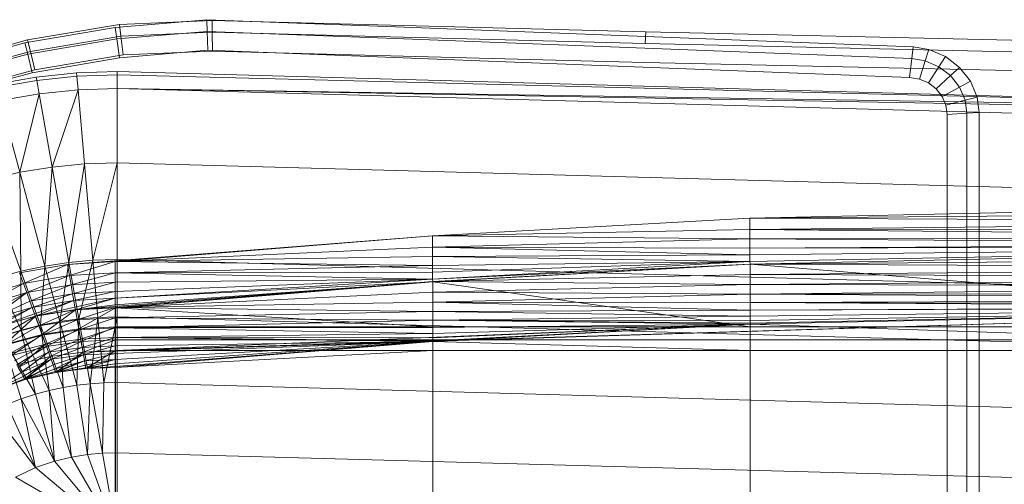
# Model space of a CAD drawing. Header units: metres. Extents: x 397.7 to 427.5, y 12.7 to 28.4.
# Tile 68 of 118: x 406.869 to 407.225, y 27.242 to 27.41. Entities that reach past the tile are written whole.
import ezdxf

# ---------------------------------------------------------------- set-up
doc = ezdxf.new("R2010")
doc.units = ezdxf.units.M
doc.layers.add('A-DETL-____-MBND', color=7, linetype='Continuous', lineweight=18)

# ---------------------------------------------------------------- blocks, each defined once
blk = doc.blocks.new('Family - Inodor P4-151432-08_PCI_P5')
at = {"layer": 'A-DETL-____-MBND', "color": 253, "true_color": 0xaaaaaa}
for p, q in [((0.2158, 0.38396), (0.24905, 0.38674)), ((0.2158, 0.38396), (0.24905, 0.38674)), ((0.25093, 0.38648), (0.21744, 0.38501)), ((0.25093, 0.38648), (0.21744, 0.38501)), ((0.24905, 0.38674), (0.24916, 0.38251)), ((0.24916, 0.38251), (0.24905, 0.38674)), ((0.24905, 0.38674), (0.31422, 0.38426)), ((0.24905, 0.38674), (0.31422, 0.38426)), ((0.40793, 0.38234), (0.25093, 0.38648)), ((0.25093, 0.38648), (0.25097, 0.38225)), ((0.40793, 0.38234), (0.25093, 0.38648)), ((0.25097, 0.38225), (0.25093, 0.38648)), ((0.18317, 0.37834), (0.2158, 0.38396)), ((0.18317, 0.37834), (0.2158, 0.38396)), ((0.21744, 0.38501), (0.18411, 0.3794)), ((0.21744, 0.38501), (0.18411, 0.3794)), ((0.2158, 0.38396), (0.2164, 0.37977)), ((0.2164, 0.37977), (0.2158, 0.38396)), ((0.2164, 0.37977), (0.24916, 0.38251)), ((0.2164, 0.37977), (0.24916, 0.38251)), ((0.21744, 0.38501), (0.21793, 0.3808)), ((0.21793, 0.3808), (0.21744, 0.38501)), ((0.25097, 0.38225), (0.21793, 0.3808)), ((0.25097, 0.38225), (0.21793, 0.3808)), ((0.24916, 0.38251), (0.24933, 0.37566)), ((0.24933, 0.37566), (0.24916, 0.38251)), ((0.24916, 0.38251), (0.31404, 0.38004)), ((0.24916, 0.38251), (0.31404, 0.38004)), ((0.40776, 0.37812), (0.25097, 0.38225)), ((0.25097, 0.38225), (0.25103, 0.37541)), ((0.40776, 0.37812), (0.25097, 0.38225)), ((0.25103, 0.37541), (0.25097, 0.38225)), ((0.31422, 0.38426), (0.50472, 0.37687)), ((0.31422, 0.38426), (0.50472, 0.37687)), ((0.40793, 0.38234), (0.40776, 0.37812)), ((0.40776, 0.37812), (0.40793, 0.38234)), ((0.72747, 0.37522), (0.40793, 0.38234)), ((0.72747, 0.37522), (0.40793, 0.38234)), ((0.15122, 0.3699), (0.18317, 0.37834)), ((0.15122, 0.3699), (0.18317, 0.37834)), ((0.18411, 0.3794), (0.15186, 0.3706)), ((0.18411, 0.3794), (0.15186, 0.3706)), ((0.18317, 0.37834), (0.18417, 0.37421)), ((0.18417, 0.37421), (0.18317, 0.37834)), ((0.18411, 0.3794), (0.18512, 0.37527)), ((0.18512, 0.37527), (0.18411, 0.3794)), ((0.18417, 0.37421), (0.2164, 0.37977)), ((0.18417, 0.37421), (0.2164, 0.37977)), ((0.21793, 0.3808), (0.18512, 0.37527)), ((0.21793, 0.3808), (0.18512, 0.37527)), ((0.2164, 0.37977), (0.21736, 0.37298)), ((0.21736, 0.37298), (0.2164, 0.37977)), ((0.21793, 0.3808), (0.21873, 0.37399)), ((0.21873, 0.37399), (0.21793, 0.3808)), ((0.31404, 0.38004), (0.50425, 0.37265)), ((0.31404, 0.38004), (0.50425, 0.37265)), ((0.72725, 0.371), (0.40776, 0.37812)), ((0.72725, 0.371), (0.40776, 0.37812)), ((0.18512, 0.37527), (0.15326, 0.36659)), ((0.18512, 0.37527), (0.15326, 0.36659)), ((0.18512, 0.37527), (0.18674, 0.3686)), ((0.18674, 0.3686), (0.18512, 0.37527)), ((0.24933, 0.37566), (0.21736, 0.37298)), ((0.24933, 0.37566), (0.21736, 0.37298)), ((0.24933, 0.37566), (0.21736, 0.37298)), ((0.21736, 0.37298), (0.24933, 0.37566)), ((0.25103, 0.37541), (0.21873, 0.37399)), ((0.25103, 0.37541), (0.21873, 0.37399)), ((0.31375, 0.3732), (0.24933, 0.37566)), ((0.31375, 0.3732), (0.24933, 0.37566)), ((0.31375, 0.3732), (0.24933, 0.37566)), ((0.24933, 0.37566), (0.31375, 0.3732)), ((0.40749, 0.37128), (0.25103, 0.37541)), ((0.40749, 0.37128), (0.25103, 0.37541)), ((0.50472, 0.37687), (0.50425, 0.37265)), ((0.50425, 0.37265), (0.50472, 0.37687)), ((0.50472, 0.37687), (0.51046, 0.37594)), ((0.50472, 0.37687), (0.51046, 0.37594)), ((0.51046, 0.37594), (0.50915, 0.37186)), ((0.50915, 0.37186), (0.51046, 0.37594)), ((0.51046, 0.37594), (0.51645, 0.37337)), ((0.51046, 0.37594), (0.51645, 0.37337)), ((0.15261, 0.36588), (0.18417, 0.37421)), ((0.15261, 0.36588), (0.18417, 0.37421)), ((0.18417, 0.37421), (0.18578, 0.36754)), ((0.18578, 0.36754), (0.18417, 0.37421)), ((0.21736, 0.37298), (0.18578, 0.36754)), ((0.21736, 0.37298), (0.18578, 0.36754)), ((0.21736, 0.37298), (0.18578, 0.36754)), ((0.18578, 0.36754), (0.21736, 0.37298)), ((0.21873, 0.37399), (0.18674, 0.3686)), ((0.21873, 0.37399), (0.18674, 0.3686)), ((0.5035, 0.36584), (0.31375, 0.3732)), ((0.5035, 0.36584), (0.31375, 0.3732)), ((0.5035, 0.36584), (0.31375, 0.3732)), ((0.31375, 0.3732), (0.5035, 0.36584)), ((0.72691, 0.36417), (0.40749, 0.37128)), ((0.72691, 0.36417), (0.40749, 0.37128)), ((0.50425, 0.37265), (0.5035, 0.36584)), ((0.5035, 0.36584), (0.50425, 0.37265)), ((0.50425, 0.37265), (0.50915, 0.37186)), ((0.50425, 0.37265), (0.50915, 0.37186)), ((0.50915, 0.37186), (0.50704, 0.36527)), ((0.50704, 0.36527), (0.50915, 0.37186)), ((0.50915, 0.37186), (0.5141, 0.36974)), ((0.50915, 0.37186), (0.5141, 0.36974)), ((0.51645, 0.37337), (0.5141, 0.36974)), ((0.5141, 0.36974), (0.51645, 0.37337)), ((0.51645, 0.37337), (0.52157, 0.36946)), ((0.51645, 0.37337), (0.52157, 0.36946)), ((0.18578, 0.36754), (0.15485, 0.35938)), ((0.18578, 0.36754), (0.15485, 0.35938)), ((0.18578, 0.36754), (0.15485, 0.35938)), ((0.15485, 0.35938), (0.18578, 0.36754)), ((0.18674, 0.3686), (0.15553, 0.36009)), ((0.18674, 0.3686), (0.15553, 0.36009)), ((0.18724, 0.36596), (0.20186, 0.36747)), ((0.20186, 0.36747), (0.21652, 0.36797)), ((0.20196, 0.36629), (0.20186, 0.36747)), ((0.21652, 0.36797), (0.21652, 0.36678)), ((0.21652, 0.36797), (0.7262, 0.35389)), ((0.5141, 0.36974), (0.51031, 0.36387)), ((0.51031, 0.36387), (0.5141, 0.36974)), ((0.5141, 0.36974), (0.51833, 0.36651)), ((0.5141, 0.36974), (0.51833, 0.36651)), ((0.52157, 0.36946), (0.51833, 0.36651)), ((0.51833, 0.36651), (0.52157, 0.36946)), ((0.52157, 0.36946), (0.52548, 0.36444)), ((0.52157, 0.36946), (0.52548, 0.36444)), ((0.1727, 0.36344), (0.18724, 0.36596)), ((0.18745, 0.36479), (0.17301, 0.36229)), ((0.18745, 0.36479), (0.18724, 0.36596)), ((0.20196, 0.36629), (0.18745, 0.36479)), ((0.1883, 0.35992), (0.18745, 0.36479)), ((0.21652, 0.36678), (0.20196, 0.36629)), ((0.20239, 0.36136), (0.20196, 0.36629)), ((0.7262, 0.35389), (0.21652, 0.36678)), ((0.21652, 0.36678), (0.21652, 0.36184)), ((0.50704, 0.36527), (0.5035, 0.36584)), ((0.50704, 0.36527), (0.5035, 0.36584)), ((0.50704, 0.36527), (0.5035, 0.36584)), ((0.5035, 0.36584), (0.50704, 0.36527)), ((0.51031, 0.36387), (0.50704, 0.36527)), ((0.51031, 0.36387), (0.50704, 0.36527)), ((0.51031, 0.36387), (0.50704, 0.36527)), ((0.50704, 0.36527), (0.51031, 0.36387)), ((0.5131, 0.36173), (0.51031, 0.36387)), ((0.5131, 0.36173), (0.51031, 0.36387)), ((0.5131, 0.36173), (0.51031, 0.36387)), ((0.51031, 0.36387), (0.5131, 0.36173)), ((0.51833, 0.36651), (0.5131, 0.36173)), ((0.5131, 0.36173), (0.51833, 0.36651)), ((0.51833, 0.36651), (0.52156, 0.36236)), ((0.51833, 0.36651), (0.52156, 0.36236)), ((0.52548, 0.36444), (0.52156, 0.36236)), ((0.52156, 0.36236), (0.52548, 0.36444)), ((0.52548, 0.36444), (0.52793, 0.35865)), ((0.52548, 0.36444), (0.52793, 0.35865)), ((0.20239, 0.36136), (0.1883, 0.35992)), ((0.20239, 0.36136), (0.19298, 0.33342)), ((0.21652, 0.36184), (0.20239, 0.36136)), ((0.20474, 0.33457), (0.20239, 0.36136)), ((0.7262, 0.35389), (0.21652, 0.36184)), ((0.7262, 0.35271), (0.21652, 0.36184)), ((0.7262, 0.34776), (0.21652, 0.36184)), ((0.21652, 0.33495), (0.21652, 0.36184)), ((0.51523, 0.35899), (0.5131, 0.36173)), ((0.51523, 0.35899), (0.5131, 0.36173)), ((0.51523, 0.35899), (0.5131, 0.36173)), ((0.5131, 0.36173), (0.51523, 0.35899)), ((0.52156, 0.36236), (0.51523, 0.35899)), ((0.51523, 0.35899), (0.52156, 0.36236)), ((0.52156, 0.36236), (0.52359, 0.35757)), ((0.52156, 0.36236), (0.52359, 0.35757)), ((0.1883, 0.35992), (0.17429, 0.35751)), ((0.18126, 0.3315), (0.17429, 0.35751)), ((0.1883, 0.35992), (0.18126, 0.3315)), ((0.19298, 0.33342), (0.1883, 0.35992)), ((0.51657, 0.35583), (0.51523, 0.35899)), ((0.51657, 0.35583), (0.51523, 0.35899)), ((0.51657, 0.35583), (0.51523, 0.35899)), ((0.51523, 0.35899), (0.51657, 0.35583)), ((0.52359, 0.35757), (0.51657, 0.35583)), ((0.51657, 0.35583), (0.52359, 0.35757)), ((0.52793, 0.35865), (0.52359, 0.35757)), ((0.52359, 0.35757), (0.52793, 0.35865)), ((0.52359, 0.35757), (0.52422, 0.35289)), ((0.52359, 0.35757), (0.52422, 0.35289)), ((0.52793, 0.35865), (0.52867, 0.35316)), ((0.52793, 0.35865), (0.52867, 0.35316)), ((0.51703, 0.35245), (0.51657, 0.35583)), ((0.51703, 0.35245), (0.51657, 0.35583)), ((0.51703, 0.35245), (0.51657, 0.35583)), ((0.51657, 0.35583), (0.51703, 0.35245)), ((0.52867, 0.35316), (0.52422, 0.35289)), ((0.52422, 0.35289), (0.52867, 0.35316)), ((0.52867, 0.35316), (0.52871, 0.27623)), ((0.52867, 0.35316), (0.52871, 0.27623)), ((0.52422, 0.35289), (0.51703, 0.35245)), ((0.51703, 0.35245), (0.52422, 0.35289)), ((0.51707, 0.27622), (0.51703, 0.35245)), ((0.51707, 0.27622), (0.51703, 0.35245)), ((0.51707, 0.27622), (0.51703, 0.35245)), ((0.51703, 0.35245), (0.51707, 0.27622)), ((0.52422, 0.35289), (0.52427, 0.27623)), ((0.52422, 0.35289), (0.52427, 0.27623)), ((0.19298, 0.33342), (0.18126, 0.3315)), ((0.19298, 0.33342), (0.19035, 0.29759)), ((0.20474, 0.33457), (0.19298, 0.33342)), ((0.19907, 0.29889), (0.19298, 0.33342)), ((0.20474, 0.33457), (0.19907, 0.29889)), ((0.21652, 0.33495), (0.20474, 0.33457)), ((0.20779, 0.29966), (0.20474, 0.33457)), ((0.21652, 0.33495), (0.20779, 0.29966)), ((0.7262, 0.32087), (0.21652, 0.33495)), ((0.21652, 0.29991), (0.21652, 0.33495)), ((0.18126, 0.3315), (0.16961, 0.32879)), ((0.18164, 0.29575), (0.16961, 0.32879)), ((0.19035, 0.29759), (0.18126, 0.3315)), ((0.18126, 0.3315), (0.18164, 0.29575)), ((0.44565, 0.31489), (0.7262, 0.32102)), ((0.72555, 0.32088), (0.44565, 0.31489)), ((0.72555, 0.32088), (0.44565, 0.31489)), ((0.44565, 0.31489), (0.33076, 0.30854)), ((0.72555, 0.31713), (0.44565, 0.31489)), ((0.72555, 0.31713), (0.44565, 0.31489)), ((0.72555, 0.31371), (0.44565, 0.31489)), ((0.44565, 0.31489), (0.72555, 0.31371)), ((0.44565, 0.31489), (0.44566, 0.31079)), ((0.44565, 0.31489), (0.44566, 0.31079)), ((0.44566, 0.31079), (0.33076, 0.30854)), ((0.44566, 0.31079), (0.33076, 0.30854)), ((0.72555, 0.31371), (0.44566, 0.31079)), ((0.72555, 0.31371), (0.44566, 0.31079)), ((0.72555, 0.31043), (0.44566, 0.31079)), ((0.44566, 0.31079), (0.72555, 0.31043)), ((0.44566, 0.31079), (0.72555, 0.30799)), ((0.44566, 0.31079), (0.44566, 0.30737)), ((0.44566, 0.31079), (0.72555, 0.30799)), ((0.44566, 0.31079), (0.44566, 0.30737)), ((0.33076, 0.30854), (0.19854, 0.29818)), ((0.33076, 0.30854), (0.21587, 0.2992)), ((0.33076, 0.30854), (0.21587, 0.2992)), ((0.44566, 0.30737), (0.33076, 0.30854)), ((0.33076, 0.30854), (0.44566, 0.30737)), ((0.33076, 0.30854), (0.33077, 0.30444)), ((0.33076, 0.30854), (0.33077, 0.30444)), ((0.44566, 0.30737), (0.33077, 0.30444)), ((0.44566, 0.30737), (0.33077, 0.30444)), ((0.72555, 0.30799), (0.44566, 0.30737)), ((0.72555, 0.30799), (0.44566, 0.30737)), ((0.72555, 0.30554), (0.44566, 0.30737)), ((0.44566, 0.30737), (0.72555, 0.30554)), ((0.44566, 0.30737), (0.44566, 0.30409)), ((0.44566, 0.30737), (0.44566, 0.30409)), ((0.33077, 0.30444), (0.21587, 0.2992)), ((0.33077, 0.30444), (0.21587, 0.2992)), ((0.44566, 0.30409), (0.33077, 0.30444)), ((0.33077, 0.30444), (0.44566, 0.30409)), ((0.33077, 0.30444), (0.44566, 0.30165)), ((0.33077, 0.30444), (0.44566, 0.30165)), ((0.33077, 0.30444), (0.33077, 0.30102)), ((0.33077, 0.30444), (0.33077, 0.30102)), ((0.72555, 0.30554), (0.44566, 0.30409)), ((0.72555, 0.30554), (0.44566, 0.30409)), ((0.72555, 0.30454), (0.44566, 0.30409)), ((0.72555, 0.30454), (0.44566, 0.30165)), ((0.72555, 0.30454), (0.44566, 0.30409)), ((0.72555, 0.30454), (0.44566, 0.2992)), ((0.72555, 0.30454), (0.44566, 0.30165)), ((0.72555, 0.30454), (0.44566, 0.2992)), ((0.44566, 0.30165), (0.44566, 0.30409)), ((0.44566, 0.30409), (0.44566, 0.30165)), ((0.44571, 0.29829), (0.7262, 0.30443)), ((0.7256, 0.30429), (0.44571, 0.29829)), ((0.7256, 0.30429), (0.44571, 0.29829)), ((0.72555, 0.30454), (0.44572, 0.2982)), ((0.72555, 0.30454), (0.44572, 0.2982)), ((0.20779, 0.29966), (0.19907, 0.29889)), ((0.20779, 0.29966), (0.20268, 0.27842)), ((0.21652, 0.29991), (0.20779, 0.29966)), ((0.2096, 0.27898), (0.20779, 0.29966)), ((0.33077, 0.30102), (0.21587, 0.2992)), ((0.33077, 0.30102), (0.21587, 0.2992)), ((0.7262, 0.28584), (0.21652, 0.29991)), ((0.21652, 0.27916), (0.21652, 0.29991)), ((0.44566, 0.30165), (0.33077, 0.30102)), ((0.44566, 0.30165), (0.33077, 0.30102)), ((0.44566, 0.2992), (0.33077, 0.30102)), ((0.33077, 0.30102), (0.44566, 0.2992)), ((0.33077, 0.30102), (0.33077, 0.29774)), ((0.33077, 0.30102), (0.33077, 0.29774)), ((0.44566, 0.2992), (0.44566, 0.30165)), ((0.44566, 0.30165), (0.44566, 0.2992)), ((0.7256, 0.30052), (0.44571, 0.29829)), ((0.7256, 0.30052), (0.44571, 0.29829)), ((0.19854, 0.29818), (0.18124, 0.29507)), ((0.19035, 0.29759), (0.18164, 0.29575)), ((0.19854, 0.29818), (0.18265, 0.29122)), ((0.19854, 0.29818), (0.18265, 0.29122)), ((0.19035, 0.29759), (0.18878, 0.27613)), ((0.19907, 0.29889), (0.19035, 0.29759)), ((0.19574, 0.27748), (0.19035, 0.29759)), ((0.19907, 0.29889), (0.19574, 0.27748)), ((0.21587, 0.2992), (0.19854, 0.29818)), ((0.21587, 0.2992), (0.19854, 0.29818)), ((0.19926, 0.29414), (0.19854, 0.29818)), ((0.19854, 0.29818), (0.19926, 0.29414)), ((0.20268, 0.27842), (0.19907, 0.29889)), ((0.21587, 0.2992), (0.19926, 0.29414)), ((0.21587, 0.2992), (0.19926, 0.29414)), ((0.33077, 0.29774), (0.21587, 0.2992)), ((0.21587, 0.2992), (0.33077, 0.29774)), ((0.21587, 0.2992), (0.21587, 0.2951)), ((0.21587, 0.2992), (0.21587, 0.2951)), ((0.33077, 0.29774), (0.21587, 0.2951)), ((0.33077, 0.29774), (0.21587, 0.2951)), ((0.44566, 0.2992), (0.33077, 0.29774)), ((0.44566, 0.2992), (0.33077, 0.29285)), ((0.44566, 0.2992), (0.33077, 0.29531)), ((0.44566, 0.2992), (0.33077, 0.29774)), ((0.44566, 0.2992), (0.33077, 0.29285)), ((0.44566, 0.2992), (0.33077, 0.29531)), ((0.44572, 0.2982), (0.33077, 0.29285)), ((0.44572, 0.2982), (0.33077, 0.29285)), ((0.33077, 0.29531), (0.33077, 0.29774)), ((0.33077, 0.29774), (0.33077, 0.29531)), ((0.44571, 0.29829), (0.33082, 0.29195)), ((0.44572, 0.2982), (0.33082, 0.29185)), ((0.44572, 0.2982), (0.33082, 0.29185)), ((0.44572, 0.2982), (0.44566, 0.2992)), ((0.44566, 0.2992), (0.44572, 0.2982)), ((0.7256, 0.29687), (0.44571, 0.29829)), ((0.44571, 0.29829), (0.7256, 0.29687)), ((0.44571, 0.29829), (0.44571, 0.29452)), ((0.44571, 0.29829), (0.44571, 0.29452)), ((0.44572, 0.2982), (0.44571, 0.27553)), ((0.44572, 0.2982), (0.44571, 0.27553)), ((0.7256, 0.29687), (0.44571, 0.29452)), ((0.7256, 0.29687), (0.44571, 0.29452)), ((0.72561, 0.27553), (0.44572, 0.2982)), ((0.44572, 0.2982), (0.72561, 0.27553)), ((0.18164, 0.29575), (0.17296, 0.29333)), ((0.1818, 0.27436), (0.17296, 0.29333)), ((0.18265, 0.29122), (0.18124, 0.29507)), ((0.18124, 0.29507), (0.18265, 0.29122)), ((0.18878, 0.27613), (0.18164, 0.29575)), ((0.18164, 0.29575), (0.1818, 0.27436)), ((0.19926, 0.29414), (0.18265, 0.29122)), ((0.19926, 0.29414), (0.18265, 0.29122)), ((0.19926, 0.29414), (0.18381, 0.28801)), ((0.19926, 0.29414), (0.18381, 0.28801)), ((0.21587, 0.2951), (0.19926, 0.29414)), ((0.21587, 0.2951), (0.19926, 0.29414)), ((0.19985, 0.29078), (0.19926, 0.29414)), ((0.19926, 0.29414), (0.19985, 0.29078)), ((0.21587, 0.2951), (0.19985, 0.29078)), ((0.21587, 0.2951), (0.19985, 0.29078)), ((0.33077, 0.29531), (0.21587, 0.2951)), ((0.33077, 0.29531), (0.21587, 0.2951)), ((0.33077, 0.29285), (0.21587, 0.2951)), ((0.21587, 0.2951), (0.33077, 0.29285)), ((0.21587, 0.2951), (0.21587, 0.29168)), ((0.21587, 0.2951), (0.21587, 0.29168)), ((0.33077, 0.29285), (0.21587, 0.29168)), ((0.33077, 0.29285), (0.21587, 0.28596)), ((0.33077, 0.29285), (0.21587, 0.2884)), ((0.33077, 0.29285), (0.21587, 0.29168)), ((0.33077, 0.29285), (0.21587, 0.28596)), ((0.33077, 0.29285), (0.21587, 0.2884)), ((0.33077, 0.29285), (0.33077, 0.29531)), ((0.33077, 0.29531), (0.33077, 0.29285)), ((0.33082, 0.29185), (0.33077, 0.29285)), ((0.33077, 0.29285), (0.33082, 0.29185)), ((0.44571, 0.29452), (0.33082, 0.29195)), ((0.44571, 0.29452), (0.33082, 0.29195)), ((0.7256, 0.29343), (0.44571, 0.29452)), ((0.44571, 0.29452), (0.7256, 0.29343)), ((0.44571, 0.29452), (0.44571, 0.29086)), ((0.44571, 0.29452), (0.44571, 0.29086)), ((0.7256, 0.29343), (0.44571, 0.29086)), ((0.7256, 0.29343), (0.44571, 0.29086)), ((0.18265, 0.29122), (0.16609, 0.28614)), ((0.18265, 0.29122), (0.16609, 0.28614)), ((0.18265, 0.29122), (0.1678, 0.28318)), ((0.18265, 0.29122), (0.1678, 0.28318)), ((0.18381, 0.28801), (0.18265, 0.29122)), ((0.18265, 0.29122), (0.18381, 0.28801)), ((0.19985, 0.29078), (0.18381, 0.28801)), ((0.19985, 0.29078), (0.18381, 0.28801)), ((0.19985, 0.29078), (0.18494, 0.28492)), ((0.19985, 0.29078), (0.18494, 0.28492)), ((0.21587, 0.29168), (0.19985, 0.29078)), ((0.21587, 0.29168), (0.19985, 0.29078)), ((0.20042, 0.28755), (0.19985, 0.29078)), ((0.19985, 0.29078), (0.20042, 0.28755)), ((0.21587, 0.29168), (0.20042, 0.28755)), ((0.21587, 0.29168), (0.20042, 0.28755)), ((0.33082, 0.29195), (0.20142, 0.28184)), ((0.33082, 0.29195), (0.21587, 0.28261)), ((0.33082, 0.29195), (0.21587, 0.28261)), ((0.33082, 0.29185), (0.21587, 0.28596)), ((0.33082, 0.29185), (0.21587, 0.28351)), ((0.33082, 0.29185), (0.21587, 0.28596)), ((0.33082, 0.29185), (0.21587, 0.28351)), ((0.21587, 0.2884), (0.21587, 0.29168)), ((0.21587, 0.29168), (0.21587, 0.2884)), ((0.33082, 0.29185), (0.21593, 0.28251)), ((0.33082, 0.29185), (0.21593, 0.28251)), ((0.44571, 0.29086), (0.33082, 0.29195)), ((0.33082, 0.29195), (0.44571, 0.29086)), ((0.33082, 0.29195), (0.33082, 0.28818)), ((0.33082, 0.29195), (0.33082, 0.28818)), ((0.44571, 0.27553), (0.33082, 0.29185)), ((0.33082, 0.29185), (0.33082, 0.27553)), ((0.33082, 0.29185), (0.44571, 0.27553)), ((0.33082, 0.29185), (0.33082, 0.27553)), ((0.44571, 0.29086), (0.33082, 0.28818)), ((0.44571, 0.29086), (0.33082, 0.28818)), ((0.7256, 0.29033), (0.44571, 0.29086)), ((0.44571, 0.29086), (0.7256, 0.29033)), ((0.44571, 0.29086), (0.44571, 0.28743)), ((0.44571, 0.29086), (0.44571, 0.28743)), ((0.7256, 0.29033), (0.44571, 0.28743)), ((0.7256, 0.29033), (0.44571, 0.28743)), ((0.18381, 0.28801), (0.1678, 0.28318)), ((0.18381, 0.28801), (0.1678, 0.28318)), ((0.18381, 0.28801), (0.16944, 0.28034)), ((0.18381, 0.28801), (0.16944, 0.28034)), ((0.18381, 0.28801), (0.17066, 0.27823)), ((0.18381, 0.28801), (0.17066, 0.27823)), ((0.18494, 0.28492), (0.18381, 0.28801)), ((0.18381, 0.28801), (0.18494, 0.28492)), ((0.20042, 0.28755), (0.18494, 0.28492)), ((0.20042, 0.28755), (0.18494, 0.28492)), ((0.20042, 0.28755), (0.18577, 0.28263)), ((0.20042, 0.28755), (0.18577, 0.28263)), ((0.21587, 0.2884), (0.20042, 0.28755)), ((0.21587, 0.2884), (0.20042, 0.28755)), ((0.20085, 0.28515), (0.20042, 0.28755)), ((0.20042, 0.28755), (0.20085, 0.28515)), ((0.21587, 0.2884), (0.20085, 0.28515)), ((0.21587, 0.2884), (0.20085, 0.28515)), ((0.21587, 0.28596), (0.20085, 0.28515)), ((0.21587, 0.28596), (0.20085, 0.28515)), ((0.21587, 0.28596), (0.20127, 0.28273)), ((0.21587, 0.28596), (0.20127, 0.28273)), ((0.21587, 0.28596), (0.2015, 0.28176)), ((0.21587, 0.28596), (0.2015, 0.28176)), ((0.21587, 0.28596), (0.21587, 0.2884)), ((0.21587, 0.2884), (0.21587, 0.28596)), ((0.33082, 0.28818), (0.21587, 0.28261)), ((0.33082, 0.28818), (0.21587, 0.28261)), ((0.21587, 0.28351), (0.21587, 0.28596)), ((0.21587, 0.28596), (0.21587, 0.28351)), ((0.44571, 0.28743), (0.33082, 0.28818)), ((0.33082, 0.28818), (0.44571, 0.28743)), ((0.33082, 0.28818), (0.33082, 0.28452)), ((0.33082, 0.28818), (0.33082, 0.28452)), ((0.44571, 0.28743), (0.33082, 0.28452)), ((0.44571, 0.28743), (0.33082, 0.28452)), ((0.7256, 0.28766), (0.44571, 0.28743)), ((0.7256, 0.28766), (0.44571, 0.28743)), ((0.7256, 0.28548), (0.44571, 0.28743)), ((0.44571, 0.28743), (0.7256, 0.28548)), ((0.44571, 0.28743), (0.44571, 0.28433)), ((0.44571, 0.28743), (0.44571, 0.28433)), ((0.7256, 0.28548), (0.44571, 0.28433)), ((0.7256, 0.28548), (0.44571, 0.28433)), ((0.18494, 0.28492), (0.17066, 0.27823)), ((0.18494, 0.28492), (0.17066, 0.27823)), ((0.18577, 0.28263), (0.17066, 0.27823)), ((0.18577, 0.28263), (0.17066, 0.27823)), ((0.18577, 0.28263), (0.17189, 0.27611)), ((0.18577, 0.28263), (0.17189, 0.27611)), ((0.18577, 0.28263), (0.17243, 0.27527)), ((0.18577, 0.28263), (0.17243, 0.27527)), ((0.18577, 0.28263), (0.18494, 0.28492)), ((0.18494, 0.28492), (0.18577, 0.28263)), ((0.20085, 0.28515), (0.18577, 0.28263)), ((0.20085, 0.28515), (0.18577, 0.28263)), ((0.18661, 0.28033), (0.18577, 0.28263)), ((0.18577, 0.28263), (0.18661, 0.28033)), ((0.20085, 0.28515), (0.18661, 0.28033)), ((0.20085, 0.28515), (0.18661, 0.28033)), ((0.20142, 0.28184), (0.18691, 0.27948)), ((0.20085, 0.28515), (0.187, 0.27941)), ((0.20085, 0.28515), (0.187, 0.27941)), ((0.20127, 0.28273), (0.187, 0.27941)), ((0.20127, 0.28273), (0.187, 0.27941)), ((0.2015, 0.28176), (0.187, 0.27941)), ((0.2015, 0.28176), (0.187, 0.27941)), ((0.20142, 0.28184), (0.1882, 0.27593)), ((0.20142, 0.28184), (0.1882, 0.27593)), ((0.2015, 0.28176), (0.18939, 0.27285)), ((0.2015, 0.28176), (0.18939, 0.27285)), ((0.20127, 0.28273), (0.20085, 0.28515)), ((0.20085, 0.28515), (0.20127, 0.28273)), ((0.2015, 0.28176), (0.20127, 0.28273)), ((0.20127, 0.28273), (0.2015, 0.28176)), ((0.21587, 0.28261), (0.20142, 0.28184)), ((0.21587, 0.28261), (0.20142, 0.28184)), ((0.20208, 0.27813), (0.20142, 0.28184)), ((0.20142, 0.28184), (0.20208, 0.27813)), ((0.21587, 0.28351), (0.2015, 0.28176)), ((0.21587, 0.28351), (0.2015, 0.28176)), ((0.21593, 0.28251), (0.2015, 0.28176)), ((0.21593, 0.28251), (0.2015, 0.28176)), ((0.20271, 0.27488), (0.2015, 0.28176)), ((0.2015, 0.28176), (0.20271, 0.27488)), ((0.21587, 0.28261), (0.20208, 0.27813)), ((0.21587, 0.28261), (0.20208, 0.27813)), ((0.21593, 0.28251), (0.20271, 0.27488)), ((0.21593, 0.28251), (0.20271, 0.27488)), ((0.7256, 0.28259), (0.2042, 0.26645)), ((0.33082, 0.28452), (0.21587, 0.28261)), ((0.33082, 0.28452), (0.21587, 0.28261)), ((0.21593, 0.28251), (0.21587, 0.28351)), ((0.21587, 0.28351), (0.21593, 0.28251)), ((0.33082, 0.28109), (0.21587, 0.28261)), ((0.21587, 0.28261), (0.33082, 0.28109)), ((0.21587, 0.28261), (0.21587, 0.27883)), ((0.21587, 0.28261), (0.21587, 0.27883)), ((0.7256, 0.28259), (0.21593, 0.26697)), ((0.7256, 0.28259), (0.21593, 0.26697)), ((0.33082, 0.27553), (0.21593, 0.28251)), ((0.21593, 0.28251), (0.33082, 0.27553)), ((0.21593, 0.28251), (0.21593, 0.27553)), ((0.21593, 0.28251), (0.21593, 0.27553)), ((0.44571, 0.28433), (0.33082, 0.28452)), ((0.33082, 0.28452), (0.44571, 0.28433)), ((0.33082, 0.28452), (0.44571, 0.28165)), ((0.33082, 0.28452), (0.33082, 0.28109)), ((0.33082, 0.28452), (0.44571, 0.28165)), ((0.33082, 0.28452), (0.33082, 0.28109)), ((0.7256, 0.28388), (0.44571, 0.28433)), ((0.44571, 0.28433), (0.44571, 0.28165)), ((0.44571, 0.28433), (0.7256, 0.28388)), ((0.44571, 0.28433), (0.7256, 0.2829)), ((0.44571, 0.28433), (0.7256, 0.2829)), ((0.44571, 0.28433), (0.44571, 0.28165)), ((0.7256, 0.2829), (0.44571, 0.28165)), ((0.7256, 0.2829), (0.44571, 0.28165)), ((0.7256, 0.28259), (0.44571, 0.27659)), ((0.7256, 0.28259), (0.44571, 0.28165)), ((0.7256, 0.28259), (0.44571, 0.27948)), ((0.7256, 0.28259), (0.44571, 0.28165)), ((0.7256, 0.28259), (0.44571, 0.27788)), ((0.7256, 0.28259), (0.44571, 0.27948)), ((0.7256, 0.28259), (0.44571, 0.2769)), ((0.7256, 0.28259), (0.44571, 0.27788)), ((0.7256, 0.28259), (0.44571, 0.27659)), ((0.7256, 0.28259), (0.44571, 0.2769)), ((0.7256, 0.28259), (0.44571, 0.27659)), ((0.7256, 0.28259), (0.44571, 0.27659)), ((0.18691, 0.27948), (0.17234, 0.27532)), ((0.18661, 0.28033), (0.17243, 0.27527)), ((0.18661, 0.28033), (0.17243, 0.27527)), ((0.187, 0.27941), (0.17243, 0.27527)), ((0.187, 0.27941), (0.17243, 0.27527)), ((0.18691, 0.27948), (0.17422, 0.27206)), ((0.18691, 0.27948), (0.17422, 0.27206)), ((0.187, 0.27941), (0.17592, 0.26923)), ((0.187, 0.27941), (0.17592, 0.26923)), ((0.187, 0.27941), (0.18661, 0.28033)), ((0.18661, 0.28033), (0.187, 0.27941)), ((0.1882, 0.27593), (0.18691, 0.27948)), ((0.18691, 0.27948), (0.1882, 0.27593)), ((0.18939, 0.27285), (0.187, 0.27941)), ((0.187, 0.27941), (0.18939, 0.27285)), ((0.20208, 0.27813), (0.1882, 0.27593)), ((0.20208, 0.27813), (0.1882, 0.27593)), ((0.20208, 0.27813), (0.18945, 0.2725)), ((0.20208, 0.27813), (0.18945, 0.2725)), ((0.20268, 0.27842), (0.19574, 0.27748)), ((0.20268, 0.27842), (0.20192, 0.2544)), ((0.21587, 0.27883), (0.20208, 0.27813)), ((0.21587, 0.27883), (0.20208, 0.27813)), ((0.20272, 0.27452), (0.20208, 0.27813)), ((0.20208, 0.27813), (0.20272, 0.27452)), ((0.2096, 0.27898), (0.20268, 0.27842)), ((0.20681, 0.25495), (0.20268, 0.27842)), ((0.21587, 0.27883), (0.20272, 0.27452)), ((0.21587, 0.27883), (0.20272, 0.27452)), ((0.2096, 0.27898), (0.20681, 0.25495)), ((0.21652, 0.27916), (0.2096, 0.27898)), ((0.21167, 0.25528), (0.2096, 0.27898)), ((0.21652, 0.27916), (0.21167, 0.25528)), ((0.33082, 0.28109), (0.21587, 0.27883)), ((0.33082, 0.28109), (0.21587, 0.27883)), ((0.33082, 0.27799), (0.21587, 0.27883)), ((0.21587, 0.27883), (0.33082, 0.27799)), ((0.21587, 0.27883), (0.21587, 0.27518)), ((0.21587, 0.27883), (0.21587, 0.27518)), ((0.7262, 0.26508), (0.21652, 0.27916)), ((0.21652, 0.25539), (0.21652, 0.27916)), ((0.44571, 0.28165), (0.33082, 0.28109)), ((0.44571, 0.28165), (0.33082, 0.28109)), ((0.44571, 0.27948), (0.33082, 0.28109)), ((0.33082, 0.28109), (0.44571, 0.27948)), ((0.33082, 0.28109), (0.33082, 0.27799)), ((0.33082, 0.28109), (0.33082, 0.27799)), ((0.44571, 0.27948), (0.33082, 0.27799)), ((0.44571, 0.27948), (0.33082, 0.27799)), ((0.44571, 0.27948), (0.44571, 0.28165)), ((0.44571, 0.28165), (0.44571, 0.27948)), ((0.44571, 0.27788), (0.44571, 0.27948)), ((0.44571, 0.27948), (0.44571, 0.27788)), ((0.1882, 0.27593), (0.17422, 0.27206)), ((0.1882, 0.27593), (0.17422, 0.27206)), ((0.1882, 0.27593), (0.17605, 0.26889)), ((0.1882, 0.27593), (0.17605, 0.26889)), ((0.18878, 0.27613), (0.1818, 0.27436)), ((0.18945, 0.2725), (0.1882, 0.27593)), ((0.1882, 0.27593), (0.18945, 0.2725)), ((0.19574, 0.27748), (0.18878, 0.27613)), ((0.19698, 0.2536), (0.18878, 0.27613)), ((0.18878, 0.27613), (0.19198, 0.25254)), ((0.20271, 0.27488), (0.18939, 0.27285)), ((0.20271, 0.27488), (0.18939, 0.27285)), ((0.20271, 0.27488), (0.19099, 0.26846)), ((0.20271, 0.27488), (0.19099, 0.26846)), ((0.20192, 0.2544), (0.19574, 0.27748)), ((0.19574, 0.27748), (0.19698, 0.2536)), ((0.21593, 0.27553), (0.20271, 0.27488)), ((0.21593, 0.27553), (0.20271, 0.27488)), ((0.20352, 0.27028), (0.20271, 0.27488)), ((0.20271, 0.27488), (0.20352, 0.27028)), ((0.21587, 0.27518), (0.20272, 0.27452)), ((0.21587, 0.27518), (0.20272, 0.27452)), ((0.21587, 0.27518), (0.20331, 0.27114)), ((0.21587, 0.27518), (0.20331, 0.27114)), ((0.21593, 0.27553), (0.20352, 0.27028)), ((0.21593, 0.27553), (0.20352, 0.27028)), ((0.33082, 0.27799), (0.21587, 0.27518)), ((0.33082, 0.27799), (0.21587, 0.27518)), ((0.33082, 0.27531), (0.21587, 0.27518)), ((0.33082, 0.27531), (0.21587, 0.27518)), ((0.33082, 0.27314), (0.21587, 0.27518)), ((0.21587, 0.27518), (0.33082, 0.27314)), ((0.21587, 0.27518), (0.21587, 0.27175)), ((0.21587, 0.27518), (0.21587, 0.27175)), ((0.44571, 0.27659), (0.21593, 0.26697)), ((0.44571, 0.27659), (0.21593, 0.26697)), ((0.33082, 0.27553), (0.21593, 0.27553)), ((0.33082, 0.27553), (0.21593, 0.27553)), ((0.21593, 0.27553), (0.21593, 0.27086)), ((0.21593, 0.27553), (0.21593, 0.27086)), ((0.44571, 0.27788), (0.33082, 0.27799)), ((0.33082, 0.27799), (0.44571, 0.27788)), ((0.33082, 0.27799), (0.44571, 0.2769)), ((0.33082, 0.27799), (0.44571, 0.2769)), ((0.33082, 0.27799), (0.44571, 0.27659)), ((0.33082, 0.27799), (0.44571, 0.27659)), ((0.33082, 0.27799), (0.33082, 0.27531)), ((0.33082, 0.27799), (0.33082, 0.27531)), ((0.44571, 0.27659), (0.33082, 0.27024)), ((0.44571, 0.27659), (0.33082, 0.27531)), ((0.44571, 0.27659), (0.33082, 0.27314)), ((0.44571, 0.27659), (0.33082, 0.27531)), ((0.44571, 0.27659), (0.33082, 0.27154)), ((0.44571, 0.27659), (0.33082, 0.27314)), ((0.44571, 0.27659), (0.33082, 0.27056)), ((0.44571, 0.27659), (0.33082, 0.27154)), ((0.44571, 0.27659), (0.33082, 0.27024)), ((0.44571, 0.27659), (0.33082, 0.27056)), ((0.44571, 0.27659), (0.33082, 0.27024)), ((0.44571, 0.27659), (0.33082, 0.27024)), ((0.44571, 0.27553), (0.33082, 0.27553)), ((0.44571, 0.27553), (0.33082, 0.27553)), ((0.33082, 0.27553), (0.33082, 0.27086)), ((0.33082, 0.27553), (0.33082, 0.27086)), ((0.33082, 0.27314), (0.33082, 0.27531)), ((0.33082, 0.27531), (0.33082, 0.27314)), ((0.44571, 0.2769), (0.44571, 0.27788)), ((0.44571, 0.27788), (0.44571, 0.2769)), ((0.44571, 0.27659), (0.44571, 0.2769)), ((0.44571, 0.2769), (0.44571, 0.27659)), ((0.72561, 0.26697), (0.44571, 0.27659)), ((0.44571, 0.27659), (0.44571, 0.26697)), ((0.44571, 0.27659), (0.72561, 0.26697)), ((0.44571, 0.27659), (0.44571, 0.26697)), ((0.72561, 0.27553), (0.44571, 0.27553)), ((0.72561, 0.27553), (0.44571, 0.27553)), ((0.44571, 0.27553), (0.44571, 0.27086)), ((0.44571, 0.27553), (0.44571, 0.27086)), ((0.51707, 0.12377), (0.51707, 0.27622)), ((0.51707, 0.12377), (0.51707, 0.27622)), ((0.51707, 0.12377), (0.51707, 0.27622)), ((0.51707, 0.27622), (0.51707, 0.12377)), ((0.52427, 0.27623), (0.52427, 0.12377)), ((0.52427, 0.27623), (0.52427, 0.12377)), ((0.52871, 0.27623), (0.52871, 0.12377)), ((0.52871, 0.27623), (0.52871, 0.12377)), ((0.1818, 0.27436), (0.17482, 0.27214)), ((0.18692, 0.25119), (0.17482, 0.27214)), ((0.17482, 0.27214), (0.18179, 0.24951)), ((0.18939, 0.27285), (0.17592, 0.26923)), ((0.18939, 0.27285), (0.17592, 0.26923)), ((0.18945, 0.2725), (0.17605, 0.26889)), ((0.18945, 0.2725), (0.17605, 0.26889)), ((0.18945, 0.2725), (0.17777, 0.26592)), ((0.18945, 0.2725), (0.17777, 0.26592)), ((0.18939, 0.27285), (0.17826, 0.26518)), ((0.18939, 0.27285), (0.17826, 0.26518)), ((0.19198, 0.25254), (0.1818, 0.27436)), ((0.1818, 0.27436), (0.18692, 0.25119)), ((0.19099, 0.26846), (0.18939, 0.27285)), ((0.18939, 0.27285), (0.19099, 0.26846)), ((0.20272, 0.27452), (0.18945, 0.2725)), ((0.20272, 0.27452), (0.18945, 0.2725)), ((0.19063, 0.26927), (0.18945, 0.2725)), ((0.18945, 0.2725), (0.19063, 0.26927)), ((0.20272, 0.27452), (0.19063, 0.26927)), ((0.20272, 0.27452), (0.19063, 0.26927)), ((0.20331, 0.27114), (0.19063, 0.26927)), ((0.20331, 0.27114), (0.19063, 0.26927)), ((0.20331, 0.27114), (0.19169, 0.26636)), ((0.20331, 0.27114), (0.19169, 0.26636)), ((0.20331, 0.27114), (0.20272, 0.27452)), ((0.20272, 0.27452), (0.20331, 0.27114)), ((0.21587, 0.27175), (0.20331, 0.27114)), ((0.21587, 0.27175), (0.20331, 0.27114)), ((0.20385, 0.26809), (0.20331, 0.27114)), ((0.20331, 0.27114), (0.20385, 0.26809)), ((0.21587, 0.27175), (0.20385, 0.26809)), ((0.21587, 0.27175), (0.20385, 0.26809)), ((0.33082, 0.27314), (0.21587, 0.27175)), ((0.33082, 0.27314), (0.21587, 0.27175)), ((0.33082, 0.27154), (0.21587, 0.27175)), ((0.21587, 0.27175), (0.33082, 0.27154)), ((0.21587, 0.27175), (0.33082, 0.27056)), ((0.21587, 0.27175), (0.33082, 0.27056)), ((0.21587, 0.27175), (0.33082, 0.27024)), ((0.21587, 0.27175), (0.33082, 0.27024)), ((0.21587, 0.27175), (0.21587, 0.26864)), ((0.21587, 0.27175), (0.21587, 0.26864)), ((0.33082, 0.27154), (0.33082, 0.27314)), ((0.33082, 0.27314), (0.33082, 0.27154)), ((0.33082, 0.27056), (0.33082, 0.27154)), ((0.33082, 0.27154), (0.33082, 0.27056)), ((0.19063, 0.26927), (0.17777, 0.26592)), ((0.19063, 0.26927), (0.17777, 0.26592)), ((0.19099, 0.26846), (0.17826, 0.26518)), ((0.19099, 0.26846), (0.17826, 0.26518)), ((0.19063, 0.26927), (0.17932, 0.26323)), ((0.19063, 0.26927), (0.17932, 0.26323)), ((0.19099, 0.26846), (0.18021, 0.26181)), ((0.19099, 0.26846), (0.18021, 0.26181)), ((0.19063, 0.26927), (0.18066, 0.26091)), ((0.19063, 0.26927), (0.18066, 0.26091)), ((0.19169, 0.26636), (0.19063, 0.26927)), ((0.19063, 0.26927), (0.19169, 0.26636)), ((0.20352, 0.27028), (0.19099, 0.26846)), ((0.20352, 0.27028), (0.19099, 0.26846)), ((0.19232, 0.2648), (0.19099, 0.26846)), ((0.19099, 0.26846), (0.19232, 0.2648)), ((0.20385, 0.26809), (0.19169, 0.26636)), ((0.20385, 0.26809), (0.19169, 0.26636)), ((0.20352, 0.27028), (0.19232, 0.2648)), ((0.20352, 0.27028), (0.19232, 0.2648)), ((0.20385, 0.26809), (0.1926, 0.26384)), ((0.20385, 0.26809), (0.1926, 0.26384)), ((0.21593, 0.27086), (0.20352, 0.27028)), ((0.21593, 0.27086), (0.20352, 0.27028)), ((0.2042, 0.26645), (0.20352, 0.27028)), ((0.20352, 0.27028), (0.2042, 0.26645)), ((0.21587, 0.26864), (0.20385, 0.26809)), ((0.21587, 0.26864), (0.20385, 0.26809)), ((0.20431, 0.26545), (0.20385, 0.26809)), ((0.20385, 0.26809), (0.20431, 0.26545)), ((0.21593, 0.27086), (0.2042, 0.26645)), ((0.21593, 0.27086), (0.2042, 0.26645)), ((0.21587, 0.26864), (0.20431, 0.26545)), ((0.21587, 0.26864), (0.20431, 0.26545)), ((0.33082, 0.27024), (0.21587, 0.2609)), ((0.33082, 0.27024), (0.21587, 0.2609)), ((0.33082, 0.27024), (0.21587, 0.26864)), ((0.33082, 0.27024), (0.21587, 0.26597)), ((0.33082, 0.27024), (0.21587, 0.26864)), ((0.33082, 0.27024), (0.21587, 0.2638)), ((0.33082, 0.27024), (0.21587, 0.26597)), ((0.33082, 0.27024), (0.21587, 0.2622)), ((0.33082, 0.27024), (0.21587, 0.2638)), ((0.33082, 0.27024), (0.21587, 0.26122)), ((0.33082, 0.27024), (0.21587, 0.2622)), ((0.33082, 0.27024), (0.21587, 0.2609)), ((0.33082, 0.27024), (0.21587, 0.26122)), ((0.21587, 0.26597), (0.21587, 0.26864)), ((0.21587, 0.26864), (0.21587, 0.26597)), ((0.33082, 0.27086), (0.21593, 0.27086)), ((0.33082, 0.27086), (0.21593, 0.27086)), ((0.21593, 0.26697), (0.21593, 0.27086)), ((0.21593, 0.27086), (0.21593, 0.26697)), ((0.33082, 0.27024), (0.21593, 0.26697)), ((0.33082, 0.27024), (0.21593, 0.26697)), ((0.44571, 0.27086), (0.33082, 0.27086)), ((0.44571, 0.27086), (0.33082, 0.27086)), ((0.33082, 0.26697), (0.33082, 0.27086)), ((0.33082, 0.27086), (0.33082, 0.26697)), ((0.33082, 0.27024), (0.33082, 0.27056)), ((0.33082, 0.27056), (0.33082, 0.27024)), ((0.33082, 0.26697), (0.33082, 0.27024)), ((0.44571, 0.26697), (0.33082, 0.27024)), ((0.44571, 0.26697), (0.33082, 0.27024)), ((0.72561, 0.27086), (0.44571, 0.27086)), ((0.72561, 0.27086), (0.44571, 0.27086)), ((0.44571, 0.26697), (0.44571, 0.27086)), ((0.44571, 0.27086), (0.44571, 0.26697)), ((0.19232, 0.2648), (0.18021, 0.26181)), ((0.19232, 0.2648), (0.18021, 0.26181)), ((0.19232, 0.2648), (0.18021, 0.26181)), ((0.19169, 0.26636), (0.18066, 0.26091)), ((0.19169, 0.26636), (0.18066, 0.26091)), ((0.19169, 0.26636), (0.18174, 0.25903)), ((0.19169, 0.26636), (0.18174, 0.25903)), ((0.1926, 0.26384), (0.18174, 0.25903)), ((0.1926, 0.26384), (0.18174, 0.25903)), ((0.1926, 0.26384), (0.18254, 0.25765)), ((0.1926, 0.26384), (0.18254, 0.25765)), ((0.1926, 0.26384), (0.18303, 0.2568)), ((0.1926, 0.26384), (0.18303, 0.2568)), ((0.19232, 0.2648), (0.18319, 0.25653)), ((0.19232, 0.2648), (0.18319, 0.25653)), ((0.1926, 0.26384), (0.19169, 0.26636)), ((0.19169, 0.26636), (0.1926, 0.26384)), ((0.2042, 0.26645), (0.19232, 0.2648)), ((0.2042, 0.26645), (0.19232, 0.2648)), ((0.2042, 0.26645), (0.19232, 0.2648)), ((0.19434, 0.25908), (0.19232, 0.2648)), ((0.19232, 0.2648), (0.19434, 0.25908)), ((0.20431, 0.26545), (0.1926, 0.26384)), ((0.20431, 0.26545), (0.1926, 0.26384)), ((0.19335, 0.2618), (0.1926, 0.26384)), ((0.1926, 0.26384), (0.19335, 0.2618)), ((0.20431, 0.26545), (0.19335, 0.2618)), ((0.20431, 0.26545), (0.19335, 0.2618)), ((0.20431, 0.26545), (0.19389, 0.2603)), ((0.20431, 0.26545), (0.19389, 0.2603)), ((0.2042, 0.26645), (0.19434, 0.25908)), ((0.2042, 0.26645), (0.19434, 0.25908)), ((0.21593, 0.26697), (0.2042, 0.26645)), ((0.21593, 0.26697), (0.2042, 0.26645)), ((0.21593, 0.26697), (0.2042, 0.26645)), ((0.21593, 0.26697), (0.2042, 0.26645)), ((0.20519, 0.26047), (0.2042, 0.26645)), ((0.2042, 0.26645), (0.20519, 0.26047)), ((0.21587, 0.26597), (0.20431, 0.26545)), ((0.21587, 0.26597), (0.20431, 0.26545)), ((0.20469, 0.26332), (0.20431, 0.26545)), ((0.20431, 0.26545), (0.20469, 0.26332)), ((0.21587, 0.26597), (0.20469, 0.26332)), ((0.21587, 0.26597), (0.20469, 0.26332)), ((0.21593, 0.26697), (0.20519, 0.26047)), ((0.21593, 0.26697), (0.20519, 0.26047)), ((0.21587, 0.2609), (0.33082, 0.26697)), ((0.33082, 0.26697), (0.21587, 0.2609)), ((0.21587, 0.2609), (0.21593, 0.26697)), ((0.33082, 0.26697), (0.21587, 0.2609)), ((0.21587, 0.2609), (0.21593, 0.26697)), ((0.21587, 0.2609), (0.33082, 0.26697)), ((0.21593, 0.26697), (0.21587, 0.2609)), ((0.21587, 0.2638), (0.21587, 0.26597)), ((0.21587, 0.26597), (0.21587, 0.2638)), ((0.21593, 0.26697), (0.33082, 0.26697)), ((0.33082, 0.26697), (0.21593, 0.26697)), ((0.33082, 0.26697), (0.21593, 0.26697)), ((0.21593, 0.26697), (0.33082, 0.26697)), ((0.33082, 0.26697), (0.21593, 0.26697)), ((0.21593, 0.13288), (0.21593, 0.26697)), ((0.21593, 0.26697), (0.21593, 0.13288)), ((0.44571, 0.26697), (0.33082, 0.26697)), ((0.44571, 0.26697), (0.33082, 0.26697)), ((0.33082, 0.26697), (0.33082, 0.13288)), ((0.33082, 0.26697), (0.33082, 0.13288)), ((0.33082, 0.26697), (0.44571, 0.26697)), ((0.44571, 0.26697), (0.33082, 0.26697)), ((0.33082, 0.26697), (0.33082, 0.13288)), ((0.33082, 0.26697), (0.33082, 0.13288)), ((0.72561, 0.26697), (0.44571, 0.26697)), ((0.72561, 0.26697), (0.44571, 0.26697)), ((0.44571, 0.26697), (0.44571, 0.13288)), ((0.44571, 0.26697), (0.44571, 0.13288)), ((0.44571, 0.26697), (0.72561, 0.26697)), ((0.72561, 0.26697), (0.44571, 0.26697)), ((0.44571, 0.26697), (0.44571, 0.13288)), ((0.44571, 0.26697), (0.44571, 0.13288)), ((0.18319, 0.25653), (0.18021, 0.26181)), ((0.18021, 0.26181), (0.18319, 0.25653)), ((0.18174, 0.25903), (0.18066, 0.26091)), ((0.18066, 0.26091), (0.18174, 0.25903)), ((0.19335, 0.2618), (0.18303, 0.2568)), ((0.19335, 0.2618), (0.18303, 0.2568)), ((0.19335, 0.2618), (0.18319, 0.25653)), ((0.19335, 0.2618), (0.18319, 0.25653)), ((0.19389, 0.2603), (0.18319, 0.25653)), ((0.19389, 0.2603), (0.18319, 0.25653)), ((0.19389, 0.2603), (0.19335, 0.2618)), ((0.19335, 0.2618), (0.19389, 0.2603)), ((0.20469, 0.26332), (0.19389, 0.2603)), ((0.20469, 0.26332), (0.19389, 0.2603)), ((0.19423, 0.25938), (0.19389, 0.2603)), ((0.19389, 0.2603), (0.19423, 0.25938)), ((0.20469, 0.26332), (0.19423, 0.25938)), ((0.20469, 0.26332), (0.19423, 0.25938)), ((0.20469, 0.26332), (0.19434, 0.25908)), ((0.20469, 0.26332), (0.19434, 0.25908)), ((0.20497, 0.26174), (0.19434, 0.25908)), ((0.20497, 0.26174), (0.19434, 0.25908)), ((0.20514, 0.26077), (0.19434, 0.25908)), ((0.20514, 0.26077), (0.19434, 0.25908)), ((0.19434, 0.25908), (0.20519, 0.26047)), ((0.20519, 0.26047), (0.19434, 0.25908)), ((0.20519, 0.26047), (0.19434, 0.25908)), ((0.20519, 0.26047), (0.19434, 0.25908)), ((0.21587, 0.2638), (0.20469, 0.26332)), ((0.21587, 0.2638), (0.20469, 0.26332)), ((0.20497, 0.26174), (0.20469, 0.26332)), ((0.20469, 0.26332), (0.20497, 0.26174)), ((0.21587, 0.2638), (0.20497, 0.26174)), ((0.21587, 0.2638), (0.20497, 0.26174)), ((0.20514, 0.26077), (0.20497, 0.26174)), ((0.20497, 0.26174), (0.20514, 0.26077)), ((0.21587, 0.2638), (0.20514, 0.26077)), ((0.21587, 0.2638), (0.20514, 0.26077)), ((0.21587, 0.2622), (0.20514, 0.26077)), ((0.21587, 0.2622), (0.20514, 0.26077)), ((0.20519, 0.26047), (0.20514, 0.26077)), ((0.20514, 0.26077), (0.20519, 0.26047)), ((0.21587, 0.2622), (0.20519, 0.26047)), ((0.21587, 0.2622), (0.20519, 0.26047)), ((0.21587, 0.26122), (0.20519, 0.26047)), ((0.21587, 0.26122), (0.20519, 0.26047)), ((0.21587, 0.2609), (0.20519, 0.26047)), ((0.21587, 0.2609), (0.20519, 0.26047)), ((0.21587, 0.2609), (0.20519, 0.26047)), ((0.21587, 0.2609), (0.20519, 0.26047)), ((0.21587, 0.2622), (0.21587, 0.2638)), ((0.21587, 0.2638), (0.21587, 0.2622)), ((0.21587, 0.26122), (0.21587, 0.2622)), ((0.21587, 0.2622), (0.21587, 0.26122)), ((0.21587, 0.2609), (0.21587, 0.26122)), ((0.21587, 0.26122), (0.21587, 0.2609)), ((0.21587, 0.2609), (0.21587, 0.13894)), ((0.21587, 0.2609), (0.21587, 0.13894)), ((0.18174, 0.25903), (0.1718, 0.25244)), ((0.18174, 0.25903), (0.1718, 0.25244)), ((0.18254, 0.25765), (0.1718, 0.25244)), ((0.18254, 0.25765), (0.1718, 0.25244)), ((0.18303, 0.2568), (0.1718, 0.25244)), ((0.18303, 0.2568), (0.1718, 0.25244)), ((0.18254, 0.25765), (0.18174, 0.25903)), ((0.18174, 0.25903), (0.18254, 0.25765)), ((0.18303, 0.2568), (0.18254, 0.25765)), ((0.18254, 0.25765), (0.18303, 0.2568)), ((0.18319, 0.25653), (0.18303, 0.2568)), ((0.18303, 0.2568), (0.18319, 0.25653)), ((0.19423, 0.25938), (0.18319, 0.25653)), ((0.19423, 0.25938), (0.18319, 0.25653)), ((0.18319, 0.25653), (0.19434, 0.25908)), ((0.19434, 0.25908), (0.18319, 0.25653)), ((0.19434, 0.25908), (0.18319, 0.25653)), ((0.19434, 0.25908), (0.18319, 0.25653)), ((0.19434, 0.25908), (0.19423, 0.25938)), ((0.19423, 0.25938), (0.19434, 0.25908)), ((0.1718, 0.25244), (0.18319, 0.25653)), ((0.18319, 0.25653), (0.1718, 0.25244)), ((0.18319, 0.25653), (0.1718, 0.25244)), ((0.18319, 0.25653), (0.1718, 0.25244)), ((0.19698, 0.2536), (0.19198, 0.25254)), ((0.20192, 0.2544), (0.19698, 0.2536)), ((0.19698, 0.2536), (0.20005, 0.22843)), ((0.20681, 0.25495), (0.20192, 0.2544)), ((0.20581, 0.22933), (0.20192, 0.2544)), ((0.20681, 0.25495), (0.20581, 0.22933)), ((0.21167, 0.25528), (0.20681, 0.25495)), ((0.21124, 0.22982), (0.20681, 0.25495)), ((0.21167, 0.25528), (0.21124, 0.22982)), ((0.21652, 0.25539), (0.21167, 0.25528)), ((0.7262, 0.24131), (0.21652, 0.25539)), ((0.21652, 0.25539), (0.21652, 0.22997)), ((0.18692, 0.25119), (0.18179, 0.24951)), ((0.19198, 0.25254), (0.18692, 0.25119)), ((0.19381, 0.22697), (0.18692, 0.25119)), ((0.20005, 0.22843), (0.19198, 0.25254)), ((0.19198, 0.25254), (0.19381, 0.22697)), ((0.18179, 0.24951), (0.17661, 0.24748)), ((0.18699, 0.22469), (0.17661, 0.24748)), ((0.19381, 0.22697), (0.18179, 0.24951)), ((0.18179, 0.24951), (0.18699, 0.22469)), ((0.18699, 0.22469), (0.1714, 0.24503)), ((0.20005, 0.22843), (0.19381, 0.22697)), ((0.20581, 0.22933), (0.20005, 0.22843)), ((0.21652, 0.19991), (0.20005, 0.22843)), ((0.21124, 0.22982), (0.20581, 0.22933)), ((0.21652, 0.19991), (0.20581, 0.22933)), ((0.21652, 0.22997), (0.21124, 0.22982)), ((0.21652, 0.19991), (0.21124, 0.22982)), ((0.7262, 0.2159), (0.21652, 0.22997)), ((0.21652, 0.22997), (0.21652, 0.19991)), ((0.18699, 0.22469), (0.17968, 0.22118)), ((0.19381, 0.22697), (0.18699, 0.22469)), ((0.21652, 0.19991), (0.18699, 0.22469)), ((0.21652, 0.19991), (0.19381, 0.22697)), ((0.21652, 0.19991), (0.17968, 0.22118))]:
    blk.add_line(p, q, dxfattribs=at)
blk = doc.blocks.new('LONDR55-XX_ZZ-ARQ-CAA-M3D-Londres55_ifc-1-08_PCI_P5')
at = {"layer": 'A-DETL-____-MBND', "color": 253, "lineweight": 18, "true_color": 0xaaaaaa}
blk.add_blockref('Family - Inodor P4-151432-08_PCI_P5', (406.68727, 27.02347), dxfattribs=at)

msp = doc.modelspace()

# ---------------------------------------------------------------- block references
at = {"lineweight": 5}
msp.add_blockref('LONDR55-XX_ZZ-ARQ-CAA-M3D-Londres55_ifc-1-08_PCI_P5', (0, 0), dxfattribs=at)

doc.saveas('drawing.dxf')
